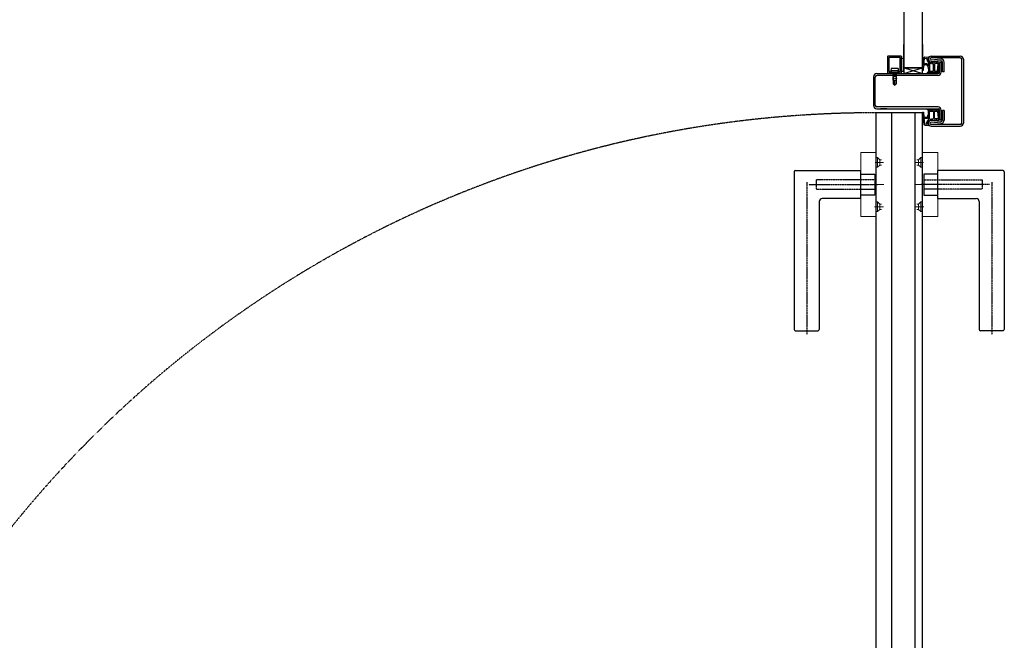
# Model space of a CAD drawing. Header units: millimetres. Extents: x -4577 to 1032787, y -66234 to 201209.
# Tile 46 of 256: x 16649 to 17492, y -31773 to -31242. Entities that reach past the tile are written whole.
import ezdxf

# ---------------------------------------------------------------- set-up
doc = ezdxf.new("R2010")
doc.units = ezdxf.units.MM
for name, pattern in [('510_5_2OG_ELT_1004$0$11-07-22_DS_2OG$0$AUSGEZOGEN', [0]), ('510_5_2OG_ELT_1004$0$11-07-22_DS_2OG$0$STRICHLINIE_S4', [0.095, 0.06, -0.035]), ('510_5_2OG_ELT_1004$0$11-07-22_DS_2OG$0$VERDECKT2_S2', [0.17, 0.1, -0.07])]:
    doc.linetypes.add(name, pattern=pattern)
for name, color, linetype in [('510_5_2OG_ELT_1004$0$11-07-22_DS_2OG$0$2DKont', 8, '510_5_2OG_ELT_1004$0$11-07-22_DS_2OG$0$AUSGEZOGEN'), ('510_5_2OG_ELT_1004$0$11-07-22_DS_2OG$0$2DSchraff', 8, '510_5_2OG_ELT_1004$0$11-07-22_DS_2OG$0$AUSGEZOGEN'), ('510_5_2OG_ELT_1004$0$11-07-22_DS_2OG$0$Mieterausbau', 8, '510_5_2OG_ELT_1004$0$11-07-22_DS_2OG$0$AUSGEZOGEN')]:
    doc.layers.add(name, color=color, linetype=linetype)

# ---------------------------------------------------------------- blocks, each defined once
blk = doc.blocks.new('510_5_2OG_ELT_1004$0$11-07-22_DS_2OG$0$G01_Schr', base_point=(-0.006, -0.01))
at = {"layer": '510_5_2OG_ELT_1004$0$11-07-22_DS_2OG$0$2DSchraff'}
h = blk.add_hatch(color=7, dxfattribs=at)
h.dxf.hatch_style = 2
h.paths.add_polyline_path([(-0.006, 0.0003), (-0.006, 0.00029), (-0.006, 0.00027), (-0.006, 0.00026), (-0.006, 0.00025), (-0.00599, 0.00024), (-0.00599, 0.00022), (-0.00599, 0.00021), (-0.00598, 0.0002), (-0.00598, 0.00019), (-0.00597, 0.00017), (-0.00597, 0.00016), (-0.00596, 0.00015), (-0.00595, 0.00014), (-0.00595, 0.00013), (-0.00594, 0.00012), (-0.00593, 0.00011), (-0.00592, 0.0001), (-0.00591, 0.00009), (-0.0059, 0.00008), (-0.00589, 0.00007), (-0.00588, 0.00006), (-0.00587, 0.00005), (-0.00586, 0.00005), (-0.00585, 0.00004), (-0.00584, 0.00003), (-0.00583, 0.00003), (-0.00581, 0.00002), (-0.0058, 0.00002), (-0.00579, 0.00001), (-0.00578, 0.00001), (-0.00576, 0.00001), (-0.00575, 0), (-0.00574, 0), (-0.00573, 0), (-0.00571, 0), (-0.0057, 0), (-0.0051, 0), (-0.00509, 0), (-0.00507, 0), (-0.00506, 0), (-0.00505, 0), (-0.00504, 0.00001), (-0.00502, 0.00001), (-0.00501, 0.00001), (-0.005, 0.00002), (-0.00499, 0.00002), (-0.00497, 0.00003), (-0.00496, 0.00003), (-0.00495, 0.00004), (-0.00494, 0.00005), (-0.00493, 0.00005), (-0.00492, 0.00006), (-0.00491, 0.00007), (-0.0049, 0.00008), (-0.00489, 0.00009), (-0.00488, 0.0001), (-0.00487, 0.00011), (-0.00486, 0.00012), (-0.00485, 0.00013), (-0.00485, 0.00014), (-0.00484, 0.00015), (-0.00483, 0.00016), (-0.00483, 0.00017), (-0.00482, 0.00019), (-0.00482, 0.0002), (-0.00481, 0.00021), (-0.00481, 0.00022), (-0.00481, 0.00024), (-0.0048, 0.00025), (-0.0048, 0.00026), (-0.0048, 0.00027), (-0.0048, 0.00029), (-0.0048, 0.0003), (-0.0048, 0.00043), (-0.0048, 0.00044), (-0.0048, 0.00045), (-0.0048, 0.00046), (-0.0048, 0.00047), (-0.00479, 0.00049), (-0.00479, 0.0005), (-0.00479, 0.00051), (-0.00478, 0.00052), (-0.00478, 0.00053), (-0.00477, 0.00055), (-0.00477, 0.00056), (-0.00476, 0.00057), (-0.00476, 0.00058), (-0.00475, 0.00059), (-0.00474, 0.0006), (-0.00474, 0.00061), (-0.00473, 0.00062), (-0.00472, 0.00063), (-0.00471, 0.00064), (-0.0047, 0.00065), (-0.00469, 0.00065), (-0.00468, 0.00066), (-0.00468, 0.00067), (-0.00466, 0.00068), (-0.00465, 0.00068), (-0.00464, 0.00069), (-0.00463, 0.00069), (-0.00462, 0.0007), (-0.00461, 0.0007), (-0.0046, 0.00071), (-0.00459, 0.00071), (-0.00457, 0.00072), (-0.00456, 0.00072), (-0.00455, 0.00072), (-0.00454, 0.00072), (-0.00453, 0.00072), (-0.00379, 0.00079), (-0.00378, 0.00079), (-0.00377, 0.00079), (-0.00377, 0.00079), (-0.00376, 0.00079), (-0.00375, 0.00079), (-0.00374, 0.0008), (-0.00374, 0.0008), (-0.00373, 0.0008), (-0.00372, 0.0008), (-0.00371, 0.00081), (-0.00371, 0.00081), (-0.0037, 0.00081), (-0.00369, 0.00081), (-0.00368, 0.00082), (-0.00368, 0.00082), (-0.00367, 0.00083), (-0.00366, 0.00083), (-0.00366, 0.00083), (-0.00365, 0.00084), (-0.00364, 0.00084), (-0.00364, 0.00085), (-0.00363, 0.00085), (-0.00362, 0.00086), (-0.00362, 0.00086), (-0.00361, 0.00087), (-0.00361, 0.00087), (-0.0036, 0.00088), (-0.00359, 0.00089), (-0.00359, 0.00089), (-0.00358, 0.0009), (-0.00358, 0.0009), (-0.00357, 0.00091), (-0.00357, 0.00092), (-0.00357, 0.00092), (-0.00356, 0.00093), (-0.00356, 0.00094), (-0.00302, 0.00186), (-0.00301, 0.0019), (-0.00301, 0.00195), (-0.003, 0.00199), (-0.00301, 0.00204), (-0.00301, 0.00208), (-0.00302, 0.00213), (-0.00303, 0.00217), (-0.00305, 0.00221), (-0.00307, 0.00225), (-0.0031, 0.00229), (-0.00312, 0.00233), (-0.00315, 0.00236), (-0.00319, 0.00239), (-0.00322, 0.00242), (-0.00326, 0.00244), (-0.0033, 0.00246), (-0.00335, 0.00248), (-0.00339, 0.00249), (-0.00343, 0.0025), (-0.00348, 0.0025), (-0.00352, 0.0025), (-0.00357, 0.0025), (-0.00361, 0.00249), (-0.00366, 0.00248), (-0.0037, 0.00246), (-0.00374, 0.00244), (-0.00378, 0.00242), (-0.00382, 0.00239), (-0.00385, 0.00236), (-0.00388, 0.00233), (-0.00391, 0.00229), (-0.00393, 0.00225), (-0.00395, 0.00221), (-0.00397, 0.00217), (-0.00398, 0.00213), (-0.00399, 0.00208), (-0.004, 0.00205), (-0.00401, 0.00202), (-0.00402, 0.00199), (-0.00404, 0.00196), (-0.00405, 0.00193), (-0.00407, 0.0019), (-0.00409, 0.00187), (-0.00412, 0.00185), (-0.00414, 0.00183), (-0.00417, 0.00181), (-0.0042, 0.00179), (-0.00423, 0.00178), (-0.00426, 0.00176), (-0.00429, 0.00175), (-0.00433, 0.00175), (-0.00436, 0.00174), (-0.00439, 0.00174), (-0.00443, 0.00174), (-0.00446, 0.00175), (-0.00449, 0.00175), (-0.00452, 0.00176), (-0.00456, 0.00177), (-0.00459, 0.00179), (-0.00462, 0.00181), (-0.00464, 0.00183), (-0.00467, 0.00185), (-0.00469, 0.00187), (-0.00471, 0.0019), (-0.00473, 0.00192), (-0.00475, 0.00195), (-0.00477, 0.00198), (-0.00478, 0.00201), (-0.00479, 0.00205), (-0.00479, 0.00208), (-0.0048, 0.00211), (-0.0048, 0.00215), (-0.0048, 0.0135), (-0.0048, 0.01351), (-0.0048, 0.01353), (-0.0048, 0.01354), (-0.0048, 0.01355), (-0.00479, 0.01356), (-0.00479, 0.01358), (-0.00479, 0.01359), (-0.00478, 0.0136), (-0.00478, 0.01361), (-0.00477, 0.01363), (-0.00477, 0.01364), (-0.00476, 0.01365), (-0.00475, 0.01366), (-0.00475, 0.01367), (-0.00474, 0.01368), (-0.00473, 0.01369), (-0.00472, 0.0137), (-0.00471, 0.01371), (-0.0047, 0.01372), (-0.00469, 0.01373), (-0.00468, 0.01374), (-0.00467, 0.01375), (-0.00466, 0.01375), (-0.00465, 0.01376), (-0.00464, 0.01377), (-0.00463, 0.01377), (-0.00461, 0.01378), (-0.0046, 0.01378), (-0.00459, 0.01379), (-0.00458, 0.01379), (-0.00456, 0.01379), (-0.00455, 0.0138), (-0.00454, 0.0138), (-0.00453, 0.0138), (-0.00451, 0.0138), (-0.0045, 0.0138), (0.0045, 0.0138), (0.00451, 0.0138), (0.00453, 0.0138), (0.00454, 0.0138), (0.00455, 0.0138), (0.00456, 0.01379), (0.00458, 0.01379), (0.00459, 0.01379), (0.0046, 0.01378), (0.00461, 0.01378), (0.00463, 0.01377), (0.00464, 0.01377), (0.00465, 0.01376), (0.00466, 0.01375), (0.00467, 0.01375), (0.00468, 0.01374), (0.00469, 0.01373), (0.0047, 0.01372), (0.00471, 0.01371), (0.00472, 0.0137), (0.00473, 0.01369), (0.00474, 0.01368), (0.00475, 0.01367), (0.00475, 0.01366), (0.00476, 0.01365), (0.00477, 0.01364), (0.00477, 0.01363), (0.00478, 0.01361), (0.00478, 0.0136), (0.00479, 0.01359), (0.00479, 0.01358), (0.00479, 0.01356), (0.0048, 0.01355), (0.0048, 0.01354), (0.0048, 0.01353), (0.0048, 0.01351), (0.0048, 0.0135), (0.0048, 0.00215), (0.0048, 0.00211), (0.00479, 0.00208), (0.00479, 0.00205), (0.00478, 0.00201), (0.00477, 0.00198), (0.00475, 0.00195), (0.00473, 0.00192), (0.00471, 0.0019), (0.00469, 0.00187), (0.00467, 0.00185), (0.00464, 0.00183), (0.00462, 0.00181), (0.00459, 0.00179), (0.00456, 0.00177), (0.00453, 0.00176), (0.00449, 0.00175), (0.00446, 0.00175), (0.00443, 0.00174), (0.00439, 0.00174), (0.00436, 0.00174), (0.00433, 0.00175), (0.00429, 0.00175), (0.00426, 0.00176), (0.00423, 0.00178), (0.0042, 0.00179), (0.00417, 0.00181), (0.00414, 0.00183), (0.00412, 0.00185), (0.00409, 0.00187), (0.00407, 0.0019), (0.00405, 0.00193), (0.00404, 0.00195), (0.00402, 0.00198), (0.00401, 0.00202), (0.004, 0.00205), (0.00399, 0.00208), (0.00398, 0.00213), (0.00397, 0.00217), (0.00395, 0.00221), (0.00393, 0.00225), (0.0039, 0.00229), (0.00388, 0.00232), (0.00385, 0.00236), (0.00381, 0.00239), (0.00377, 0.00241), (0.00374, 0.00244), (0.00369, 0.00246), (0.00365, 0.00247), (0.00361, 0.00249), (0.00356, 0.00249), (0.00352, 0.0025), (0.00347, 0.0025), (0.00343, 0.0025), (0.00338, 0.00249), (0.00334, 0.00248), (0.0033, 0.00246), (0.00325, 0.00244), (0.00322, 0.00242), (0.00318, 0.00239), (0.00314, 0.00236), (0.00311, 0.00233), (0.00308, 0.00229), (0.00306, 0.00226), (0.00304, 0.00222), (0.00302, 0.00217), (0.003, 0.00213), (0.00299, 0.00209), (0.00299, 0.00204), (0.00298, 0.002), (0.00298, 0.00195), (0.00299, 0.00191), (0.003, 0.00186), (0.00353, 0.00094), (0.00354, 0.00093), (0.00354, 0.00093), (0.00355, 0.00092), (0.00355, 0.00091), (0.00355, 0.00091), (0.00356, 0.0009), (0.00356, 0.00089), (0.00357, 0.00089), (0.00358, 0.00088), (0.00358, 0.00088), (0.00359, 0.00087), (0.00359, 0.00087), (0.0036, 0.00086), (0.0036, 0.00085), (0.00361, 0.00085), (0.00362, 0.00085), (0.00362, 0.00084), (0.00363, 0.00084), (0.00364, 0.00083), (0.00364, 0.00083), (0.00365, 0.00082), (0.00366, 0.00082), (0.00367, 0.00082), (0.00367, 0.00081), (0.00368, 0.00081), (0.00369, 0.00081), (0.0037, 0.00081), (0.0037, 0.0008), (0.00371, 0.0008), (0.00372, 0.0008), (0.00373, 0.0008), (0.00373, 0.00079), (0.00374, 0.00079), (0.00375, 0.00079), (0.00376, 0.00079), (0.00377, 0.00079), (0.00453, 0.00072), (0.00454, 0.00072), (0.00455, 0.00072), (0.00456, 0.00072), (0.00457, 0.00072), (0.00459, 0.00071), (0.0046, 0.00071), (0.00461, 0.0007), (0.00462, 0.0007), (0.00463, 0.00069), (0.00464, 0.00069), (0.00465, 0.00068), (0.00466, 0.00068), (0.00468, 0.00067), (0.00468, 0.00066), (0.00469, 0.00065), (0.0047, 0.00065), (0.00471, 0.00064), (0.00472, 0.00063), (0.00473, 0.00062), (0.00474, 0.00061), (0.00474, 0.0006), (0.00475, 0.00059), (0.00476, 0.00058), (0.00476, 0.00057), (0.00477, 0.00056), (0.00477, 0.00055), (0.00478, 0.00053), (0.00478, 0.00052), (0.00479, 0.00051), (0.00479, 0.0005), (0.00479, 0.00049), (0.0048, 0.00047), (0.0048, 0.00046), (0.0048, 0.00045), (0.0048, 0.00044), (0.0048, 0.00043), (0.0048, 0.0003), (0.0048, 0.00029), (0.0048, 0.00027), (0.0048, 0.00026), (0.0048, 0.00025), (0.00481, 0.00024), (0.00481, 0.00022), (0.00481, 0.00021), (0.00482, 0.0002), (0.00482, 0.00019), (0.00483, 0.00017), (0.00483, 0.00016), (0.00484, 0.00015), (0.00485, 0.00014), (0.00485, 0.00013), (0.00486, 0.00012), (0.00487, 0.00011), (0.00488, 0.0001), (0.00489, 0.00009), (0.0049, 0.00008), (0.00491, 0.00007), (0.00492, 0.00006), (0.00493, 0.00005), (0.00494, 0.00005), (0.00495, 0.00004), (0.00496, 0.00003), (0.00497, 0.00003), (0.00499, 0.00002), (0.005, 0.00002), (0.00501, 0.00001), (0.00502, 0.00001), (0.00504, 0.00001), (0.00505, 0), (0.00506, 0), (0.00507, 0), (0.00509, 0), (0.0051, 0), (0.0057, 0), (0.00571, 0), (0.00573, 0), (0.00574, 0), (0.00575, 0), (0.00576, 0.00001), (0.00578, 0.00001), (0.00579, 0.00001), (0.0058, 0.00002), (0.00581, 0.00002), (0.00583, 0.00003), (0.00584, 0.00003), (0.00585, 0.00004), (0.00586, 0.00005), (0.00587, 0.00005), (0.00588, 0.00006), (0.00589, 0.00007), (0.0059, 0.00008), (0.00591, 0.00009), (0.00592, 0.0001), (0.00593, 0.00011), (0.00594, 0.00012), (0.00595, 0.00013), (0.00595, 0.00014), (0.00596, 0.00015), (0.00597, 0.00016), (0.00597, 0.00017), (0.00598, 0.00019), (0.00598, 0.0002), (0.00599, 0.00021), (0.00599, 0.00022), (0.00599, 0.00024), (0.006, 0.00025), (0.006, 0.00026), (0.006, 0.00027), (0.006, 0.00029), (0.006, 0.0003), (0.006, 0.0147), (0.006, 0.01471), (0.006, 0.01473), (0.006, 0.01474), (0.006, 0.01475), (0.00599, 0.01476), (0.00599, 0.01478), (0.00599, 0.01479), (0.00598, 0.0148), (0.00598, 0.01481), (0.00597, 0.01483), (0.00597, 0.01484), (0.00596, 0.01485), (0.00595, 0.01486), (0.00595, 0.01487), (0.00594, 0.01488), (0.00593, 0.01489), (0.00592, 0.0149), (0.00591, 0.01491), (0.0059, 0.01492), (0.00589, 0.01493), (0.00588, 0.01494), (0.00587, 0.01495), (0.00586, 0.01495), (0.00585, 0.01496), (0.00584, 0.01497), (0.00583, 0.01497), (0.00581, 0.01498), (0.0058, 0.01498), (0.00579, 0.01499), (0.00578, 0.01499), (0.00576, 0.01499), (0.00575, 0.015), (0.00574, 0.015), (0.00573, 0.015), (0.00571, 0.015), (0.0057, 0.015), (-0.0057, 0.015), (-0.00571, 0.015), (-0.00573, 0.015), (-0.00574, 0.015), (-0.00575, 0.015), (-0.00576, 0.01499), (-0.00578, 0.01499), (-0.00579, 0.01499), (-0.0058, 0.01498), (-0.00581, 0.01498), (-0.00583, 0.01497), (-0.00584, 0.01497), (-0.00585, 0.01496), (-0.00586, 0.01495), (-0.00587, 0.01495), (-0.00588, 0.01494), (-0.00589, 0.01493), (-0.0059, 0.01492), (-0.00591, 0.01491), (-0.00592, 0.0149), (-0.00593, 0.01489), (-0.00594, 0.01488), (-0.00595, 0.01487), (-0.00595, 0.01486), (-0.00596, 0.01485), (-0.00597, 0.01484), (-0.00597, 0.01483), (-0.00598, 0.01481), (-0.00598, 0.0148), (-0.00599, 0.01479), (-0.00599, 0.01478), (-0.00599, 0.01476), (-0.006, 0.01475), (-0.006, 0.01474), (-0.006, 0.01473), (-0.006, 0.01471), (-0.006, 0.0147)])
at = {"layer": '510_5_2OG_ELT_1004$0$11-07-22_DS_2OG$0$2DKont'}
for p, q in [((-0.006, 0.0003), (-0.006, 0.0147)), ((-0.0057, 0.015), (0.0057, 0.015)), ((-0.0048, 0.00215), (-0.0048, 0.0135)), ((-0.0045, 0.0138), (0.0045, 0.0138)), ((0.0048, 0.0135), (0.0048, 0.00215)), ((0.006, 0.0147), (0.006, 0.0003)), ((-0.0057, 0), (-0.0051, 0)), ((-0.0048, 0.0003), (-0.0048, 0.00043)), ((-0.00379, 0.00079), (-0.00453, 0.00072)), ((-0.00302, 0.00186), (-0.00356, 0.00094)), ((-0.003, 0.0045), (-0.00315, 0.0026)), ((0.00315, 0.0026), (-0.00315, 0.0026)), ((-0.00315, 0.0026), (-0.00275, 0.0013)), ((-0.003, 0.0045), (0.003, 0.0045)), ((0.00275, 0.0013), (-0.00275, 0.0013)), ((-0.00275, 0), (-0.00275, 0.0013)), ((0.00275, 0), (-0.00275, 0)), ((-0.00135, 0), (-0.00135, -0.00865)), ((0.00315, 0.0026), (0.00275, 0.0013)), ((0.00275, 0.0013), (0.00275, 0)), ((0.003, 0.0045), (0.00315, 0.0026)), ((0.003, 0.00186), (0.00353, 0.00094)), ((0.00377, 0.00079), (0.00453, 0.00072)), ((0.0048, 0.00043), (0.0048, 0.0003)), ((0.0051, 0), (0.0057, 0)), ((0.0019, -0.0005), (-0.0019, -0.00125)), ((-0.0019, -0.00125), (-0.0019, -0.00125)), ((-0.0019, -0.00125), (-0.00135, -0.00136)), ((0.0019, -0.002), (-0.0019, -0.00275)), ((-0.0019, -0.00275), (-0.00135, -0.00286)), ((0.0019, -0.0035), (-0.0019, -0.00425)), ((-0.0019, -0.00425), (-0.00135, -0.00436)), ((0.0019, -0.005), (-0.0019, -0.00575)), ((-0.0019, -0.00575), (-0.00135, -0.00586)), ((0, -0.00538), (0, -0.01)), ((0.00135, 0), (0.00135, -0.00865)), ((0.00135, -0.00039), (0.0019, -0.0005)), ((0.00135, -0.00189), (0.0019, -0.002)), ((0.00135, -0.00339), (0.0019, -0.0035)), ((0.00135, -0.00489), (0.0019, -0.005)), ((0, -0.01), (-0.00135, -0.00865)), ((0.00135, -0.00865), (0, -0.00905)), ((0, -0.01), (0.00135, -0.00865))]:
    blk.add_line(p, q, dxfattribs=at)
for centre, radius, start, end in [((-0.0057, 0.0147), 0.0003, 90, 180), ((-0.0045, 0.0135), 0.0003, 90, 180), ((0.0045, 0.0135), 0.0003, 0, 90), ((0.0057, 0.0147), 0.0003, 0, 90), ((-0.0057, 0.0003), 0.0003, 180, 270), ((-0.0051, 0.0003), 0.0003, 270, 360), ((-0.00439, 0.00215), 0.000406, 180, 350.66978), ((-0.0045, 0.00043), 0.0003, 95, 180), ((-0.00382, 0.00109), 0.0003, 275, 330), ((0.00379, 0.00109), 0.0003, 210, 265), ((0.00439, 0.00215), 0.000406, 189.33022, 360), ((0.0045, 0.00043), 0.0003, 0, 85), ((0.0051, 0.0003), 0.0003, 180, 270), ((0.0057, 0.0003), 0.0003, 270, 360)]:
    blk.add_arc(centre, radius, start, end, dxfattribs=at)
blk = doc.blocks.new('510_5_2OG_ELT_1004$0$11-07-22_DS_2OG$0$DichtngKämpfer', base_point=(-0.0095, -0.00178, -0.00443))
for p, q in [((-0.00868, 0.01107), (-0.0093, 0.01107)), ((-0.0093, 0.01067), (-0.00872, 0.01067)), ((-0.00742, 0.01244), (-0.00868, 0.01107)), ((-0.00765, 0.01127), (-0.00706, 0.01211)), ((-0.00705, 0.01127), (-0.00765, 0.01127)), ((-0.00587, 0.01244), (-0.00705, 0.01127)), ((-0.0061, 0.01125), (-0.00551, 0.0121)), ((-0.00529, 0.0113), (-0.0061, 0.01125)), ((-0.00412, 0.01244), (-0.00529, 0.0113)), ((-0.00434, 0.0113), (-0.00376, 0.0121)), ((-0.00078, 0.01148), (-0.00434, 0.0113)), ((-0.00434, 0.01), (-0.00434, 0.00444)), ((-0.00121, 0.01048), (-0.00404, 0.0103)), ((-0.00091, 0.00377), (-0.00091, 0.01018)), ((-0.00015, 0.00836), (-0.00015, 0.01107)), ((0.00124, 0.01249), (0.00124, 0.01249)), ((0.0043, 0.00943), (0.00389, 0.0056)), ((0.00496, 0.00908), (0.00389, -0.00097)), ((-0.0093, 0.00387), (-0.00786, 0.002)), ((-0.00757, 0.00294), (-0.00697, 0.00296)), ((-0.00741, 0.0022), (-0.00757, 0.00294)), ((-0.00697, 0.00296), (-0.00563, 0.00216)), ((-0.00589, 0.00304), (-0.0054, 0.00308)), ((-0.00538, 0.00256), (-0.00589, 0.00304)), ((-0.0054, 0.00308), (-0.00352, 0.00238)), ((-0.00342, 0.00287), (-0.00413, 0.00311)), ((-0.00211, 0.00273), (-0.00413, 0.00311)), ((-0.00126, 0.00348), (-0.00403, 0.00414)), ((-0.00015, 0.00293), (-0.00015, 0.00619)), ((0.00042, 0.00636), (-0.00004, 0.00771)), ((0.00379, 0.0046), (0.00325, -0.00052)), ((0.00306, -0.00155), (0.00001, -0.00178)), ((0.00318, -0.00054), (0.00138, -0.00067))]:
    blk.add_line(p, q)
blk.add_lwpolyline([(-0.00829, 0.00423), (-0.00829, 0.00422), (-0.00829, 0.0042), (-0.00829, 0.00419), (-0.00829, 0.00418), (-0.00829, 0.00416), (-0.00828, 0.00415), (-0.00828, 0.00414), (-0.00828, 0.00412), (-0.00827, 0.00411), (-0.00827, 0.0041), (-0.00826, 0.00409), (-0.00825, 0.00408), (-0.00825, 0.00406), (-0.00824, 0.00405), (-0.00823, 0.00404), (-0.00822, 0.00403), (-0.00821, 0.00402), (-0.00818, 0.00399), (-0.00817, 0.00398), (-0.00816, 0.00398), (-0.00815, 0.00397), (-0.00814, 0.00396), (-0.00813, 0.00396), (-0.00811, 0.00395), (-0.0081, 0.00395), (-0.00809, 0.00394), (-0.00808, 0.00394), (-0.00806, 0.00393), (-0.00805, 0.00393), (-0.00804, 0.00393), (-0.00802, 0.00393), (-0.00801, 0.00393), (-0.008, 0.00392), (-0.00798, 0.00393), (-0.00538, 0.00409), (-0.00537, 0.00409), (-0.00535, 0.00409), (-0.00534, 0.00409), (-0.00533, 0.0041), (-0.00532, 0.0041), (-0.0053, 0.0041), (-0.00529, 0.00411), (-0.00528, 0.00411), (-0.00527, 0.00412), (-0.00526, 0.00412), (-0.00525, 0.00413), (-0.00523, 0.00413), (-0.00522, 0.00414), (-0.00521, 0.00415), (-0.0052, 0.00416), (-0.00515, 0.00421), (-0.00514, 0.00422), (-0.00514, 0.00423), (-0.00513, 0.00424), (-0.00512, 0.00425), (-0.00512, 0.00427), (-0.00511, 0.00428), (-0.00511, 0.00429), (-0.0051, 0.0043), (-0.0051, 0.00431), (-0.0051, 0.00433), (-0.0051, 0.00434), (-0.00509, 0.00435), (-0.00509, 0.00436), (-0.00509, 0.00438), (-0.00509, 0.00439), (-0.00509, 0.01), (-0.00509, 0.01001), (-0.00509, 0.01003), (-0.00509, 0.01004), (-0.0051, 0.01005), (-0.0051, 0.01006), (-0.0051, 0.01008), (-0.00511, 0.01009), (-0.00511, 0.0101), (-0.00511, 0.01011), (-0.00512, 0.01013), (-0.00513, 0.01014), (-0.00513, 0.01015), (-0.00514, 0.01016), (-0.00515, 0.01017), (-0.00515, 0.01018), (-0.00516, 0.01019), (-0.00521, 0.01024), (-0.00522, 0.01025), (-0.00523, 0.01025), (-0.00524, 0.01026), (-0.00525, 0.01027), (-0.00526, 0.01027), (-0.00528, 0.01028), (-0.00529, 0.01028), (-0.0053, 0.01029), (-0.00531, 0.01029), (-0.00533, 0.01029), (-0.00534, 0.0103), (-0.00535, 0.0103), (-0.00537, 0.0103), (-0.00538, 0.0103), (-0.00539, 0.0103), (-0.00748, 0.01027), (-0.00749, 0.01027), (-0.0075, 0.01027), (-0.00752, 0.01027), (-0.00753, 0.01027), (-0.00754, 0.01027), (-0.00755, 0.01027), (-0.00756, 0.01026), (-0.00757, 0.01026), (-0.00759, 0.01026), (-0.0076, 0.01025), (-0.00761, 0.01025), (-0.00762, 0.01024), (-0.00763, 0.01024), (-0.00764, 0.01023), (-0.00774, 0.01012), (-0.00775, 0.01011), (-0.00775, 0.0101), (-0.00776, 0.01009), (-0.00776, 0.01008), (-0.00777, 0.01007), (-0.00777, 0.01005), (-0.00777, 0.01004), (-0.00778, 0.01003), (-0.00778, 0.01002), (-0.0078, 0.00986), (-0.00783, 0.0097), (-0.00785, 0.00954), (-0.00787, 0.00938), (-0.00789, 0.00922), (-0.00792, 0.00906), (-0.00794, 0.0089), (-0.00796, 0.00874), (-0.00798, 0.00858), (-0.008, 0.00842), (-0.00802, 0.00826), (-0.00803, 0.0081), (-0.00805, 0.00794), (-0.00807, 0.00778), (-0.00809, 0.00762), (-0.0081, 0.00746), (-0.00812, 0.0073), (-0.00813, 0.00713), (-0.00815, 0.00697), (-0.00816, 0.00681), (-0.00817, 0.00665), (-0.00818, 0.00649), (-0.0082, 0.00633), (-0.00821, 0.00617), (-0.00822, 0.00601), (-0.00823, 0.00585), (-0.00824, 0.00568), (-0.00824, 0.00552), (-0.00825, 0.00536), (-0.00826, 0.0052), (-0.00827, 0.00504), (-0.00827, 0.00488), (-0.00828, 0.00472), (-0.00828, 0.00455), (-0.00829, 0.00439)], close=True)
for points in [[(-0.00404, 0.0103), (-0.00409, 0.0103), (-0.00414, 0.01028), (-0.00419, 0.01026), (-0.00423, 0.01023), (-0.00427, 0.01019), (-0.0043, 0.01015), (-0.00432, 0.0101), (-0.00434, 0.01005), (-0.00434, 0.01)], [(-0.00376, 0.0121), (-0.00373, 0.01214), (-0.00372, 0.01218), (-0.00371, 0.01222), (-0.00371, 0.01227), (-0.00372, 0.01231), (-0.00374, 0.01236), (-0.00376, 0.01239), (-0.00379, 0.01243), (-0.00383, 0.01245), (-0.00387, 0.01247), (-0.00391, 0.01249), (-0.00395, 0.01249), (-0.004, 0.01249), (-0.00404, 0.01248), (-0.00408, 0.01246), (-0.00412, 0.01244)], [(-0.00091, 0.01018), (-0.00091, 0.01023), (-0.00092, 0.01028), (-0.00095, 0.01033), (-0.00098, 0.01037), (-0.00101, 0.01041), (-0.00106, 0.01044), (-0.0011, 0.01046), (-0.00115, 0.01048), (-0.00121, 0.01048)], [(-0.00078, 0.01148), (-0.00064, 0.01148), (-0.0005, 0.01149), (-0.00037, 0.01151), (-0.00023, 0.01153), (-0.0001, 0.01157), (0.00003, 0.01161), (0.00015, 0.01166), (0.00028, 0.01172), (0.0004, 0.01179), (0.00051, 0.01186), (0.00062, 0.01194), (0.00073, 0.01203), (0.00083, 0.01212), (0.00092, 0.01222), (0.001, 0.01233), (0.00108, 0.01244)], [(-0.00016, 0.01107), (-0.00001, 0.01113), (0.00014, 0.0112), (0.00028, 0.01128), (0.00042, 0.01137), (0.00055, 0.01147), (0.00068, 0.01157), (0.0008, 0.01168), (0.00091, 0.0118), (0.00102, 0.01192), (0.00112, 0.01205), (0.00121, 0.01218), (0.0013, 0.01232)], [(0.00129, 0.01232), (0.0013, 0.01234), (0.00131, 0.01236), (0.00131, 0.01238), (0.00131, 0.0124), (0.0013, 0.01242), (0.00129, 0.01244), (0.00128, 0.01246), (0.00127, 0.01247), (0.00125, 0.01249), (0.00123, 0.01249), (0.00121, 0.0125), (0.00119, 0.0125), (0.00117, 0.0125), (0.00115, 0.01249), (0.00113, 0.01249), (0.00111, 0.01247), (0.00109, 0.01246), (0.00108, 0.01244), (0.00107, 0.01242)], [(0.00496, 0.00908), (0.00498, 0.00913), (0.00499, 0.00918), (0.005, 0.00924), (0.005, 0.00929), (0.00499, 0.00935), (0.00497, 0.0094), (0.00494, 0.00945), (0.00491, 0.0095), (0.00487, 0.00954), (0.00483, 0.00957), (0.00478, 0.0096), (0.00473, 0.00961), (0.00467, 0.00963), (0.00461, 0.00963), (0.00456, 0.00962), (0.0045, 0.00961), (0.00445, 0.00959), (0.00441, 0.00956), (0.00436, 0.00952), (0.00433, 0.00948), (0.0043, 0.00943)], [(-0.00434, 0.00444), (-0.00434, 0.00439), (-0.00432, 0.00434), (-0.0043, 0.00429), (-0.00427, 0.00424), (-0.00423, 0.00421), (-0.00418, 0.00418), (-0.00414, 0.00416), (-0.00408, 0.00414), (-0.00403, 0.00414)], [(-0.00352, 0.00238), (-0.00347, 0.00238), (-0.00343, 0.00239), (-0.00339, 0.00241), (-0.00335, 0.00243), (-0.00331, 0.00247), (-0.00329, 0.0025), (-0.00327, 0.00254), (-0.00325, 0.00258), (-0.00325, 0.00263), (-0.00325, 0.00267), (-0.00326, 0.00272), (-0.00328, 0.00276), (-0.00331, 0.00279), (-0.00334, 0.00283), (-0.00338, 0.00285), (-0.00342, 0.00287)], [(-0.00017, -0.00147), (-0.00009, -0.00134), (-0.00002, -0.00121), (0.00004, -0.00107), (0.00009, -0.00093), (0.00014, -0.00079), (0.00018, -0.00064), (0.00021, -0.00049), (0.00023, -0.00035), (0.00025, -0.0002), (0.00026, -0.00004), (0.00025, 0.00011), (0.00024, 0.00026), (0.00023, 0.00041), (0.0002, 0.00055), (0.00017, 0.0007), (0.00012, 0.00085), (0.00007, 0.00099), (0.00002, 0.00113), (-0.00005, 0.00126), (-0.00012, 0.00139), (-0.0002, 0.00152), (-0.00029, 0.00165), (-0.00038, 0.00176), (-0.00048, 0.00188), (-0.00059, 0.00199), (-0.0007, 0.00209), (-0.00081, 0.00218), (-0.00094, 0.00227), (-0.00106, 0.00235), (-0.00119, 0.00243), (-0.00133, 0.0025), (-0.00147, 0.00256), (-0.00161, 0.00261), (-0.00175, 0.00265), (-0.0019, 0.00269), (-0.00204, 0.00272), (-0.00219, 0.00274)], [(-0.00126, 0.00348), (-0.00121, 0.00347), (-0.00116, 0.00348), (-0.00111, 0.00349), (-0.00106, 0.00351), (-0.00101, 0.00354), (-0.00098, 0.00358), (-0.00095, 0.00362), (-0.00092, 0.00367), (-0.00091, 0.00372), (-0.00091, 0.00377)], [(-0.00015, 0.00836), (-0.00015, 0.00823), (-0.00014, 0.0081), (-0.00011, 0.00797), (-0.00008, 0.00784), (-0.00004, 0.00771)], [(-0.00015, 0.00619), (-0.00014, 0.00605), (-0.00011, 0.00591), (-0.00008, 0.00577), (-0.00004, 0.00564), (0.00001, 0.00551), (0.00007, 0.00538), (0.00014, 0.00525), (0.00021, 0.00513), (0.00029, 0.00501), (0.00037, 0.0049), (0.00047, 0.00479), (0.00056, 0.00469), (0.00067, 0.0046), (0.00078, 0.00451), (0.00089, 0.00442), (0.00101, 0.00435), (0.00114, 0.00428), (0.00127, 0.00422), (0.0014, 0.00417), (0.00153, 0.00412), (0.00167, 0.00408), (0.00181, 0.00406), (0.00195, 0.00404), (0.00209, 0.00402), (0.00223, 0.00402), (0.00237, 0.00402), (0.00251, 0.00404), (0.00265, 0.00406), (0.00279, 0.00409), (0.00293, 0.00412), (0.00306, 0.00417), (0.00319, 0.00422), (0.00332, 0.00428), (0.00344, 0.00435), (0.00356, 0.00443), (0.00368, 0.00451), (0.00379, 0.0046)], [(0.00122, -0.0005), (0.00124, -0.00033), (0.00125, -0.00015), (0.00126, 0.00002), (0.00125, 0.0002), (0.00124, 0.00037), (0.00122, 0.00055), (0.00119, 0.00072), (0.00115, 0.00089), (0.0011, 0.00106), (0.00105, 0.00123), (0.00099, 0.0014), (0.00092, 0.00156), (0.00084, 0.00172), (0.00076, 0.00187), (0.00067, 0.00202), (0.00057, 0.00217), (0.00046, 0.00231), (0.00035, 0.00245), (0.00023, 0.00258), (0.00011, 0.0027), (-0.00002, 0.00282), (-0.00015, 0.00293)], [(0.00042, 0.00636), (0.00046, 0.00624), (0.0005, 0.00611), (0.00055, 0.006), (0.00061, 0.00588), (0.00068, 0.00577), (0.00075, 0.00566), (0.00083, 0.00556), (0.00092, 0.00546), (0.00101, 0.00537), (0.00111, 0.00529), (0.00121, 0.00521), (0.00132, 0.00514), (0.00143, 0.00508), (0.00155, 0.00502), (0.00167, 0.00498), (0.00179, 0.00494), (0.00192, 0.0049), (0.00205, 0.00488), (0.00218, 0.00487), (0.0023, 0.00486), (0.00243, 0.00486), (0.00256, 0.00487), (0.00269, 0.00489), (0.00282, 0.00491), (0.00294, 0.00495), (0.00306, 0.00499), (0.00318, 0.00504), (0.0033, 0.0051), (0.00341, 0.00517), (0.00352, 0.00524), (0.00362, 0.00532), (0.00372, 0.00541), (0.00381, 0.0055), (0.00389, 0.0056)], [(-0.00017, -0.00147), (-0.00019, -0.0015), (-0.0002, -0.00154), (-0.0002, -0.00158), (-0.0002, -0.00161), (-0.00019, -0.00165), (-0.00017, -0.00168), (-0.00015, -0.00171), (-0.00012, -0.00174), (-0.00009, -0.00176), (-0.00006, -0.00177), (-0.00002, -0.00178), (0.00001, -0.00178)], [(0.00122, -0.0005), (0.00122, -0.00053), (0.00122, -0.00056), (0.00123, -0.00058), (0.00125, -0.0006), (0.00126, -0.00063), (0.00128, -0.00064), (0.0013, -0.00066), (0.00133, -0.00067), (0.00136, -0.00067), (0.00138, -0.00067)], [(0.00306, -0.00155), (0.00316, -0.00154), (0.00325, -0.00152), (0.00334, -0.00149), (0.00343, -0.00145), (0.00351, -0.0014), (0.00359, -0.00135), (0.00367, -0.00128), (0.00374, -0.00121), (0.0038, -0.00114), (0.00385, -0.00106), (0.00389, -0.00097)], [(0.00318, -0.00054), (0.0032, -0.00054), (0.00321, -0.00053), (0.00322, -0.00053), (0.00323, -0.00053), (0.00325, -0.00052)]]:
    blk.add_lwpolyline(points)
for centre, radius, start, end in [((-0.0093, 0.01087), 0.0002, 90, 270), ((0.04446, 0.00271), 0.05378, 171.48768, 178.76397), ((-0.00726, 0.01225), 0.000248, 324.95722, 130.45112), ((-0.00571, 0.01224), 0.00025, 324.75503, 129.27123), ((-0.00765, 0.00213), 0.00025, 211.96837, 16.48456)]:
    blk.add_arc(centre, radius, start, end)
blk = doc.blocks.new('510_5_2OG_ELT_1004$0$11-07-22_DS_2OG$0$COMPLEXOBJECT_106')
at = {"layer": '510_5_2OG_ELT_1004$0$11-07-22_DS_2OG$0$Mieterausbau', "color": 7, "linetype": '510_5_2OG_ELT_1004$0$11-07-22_DS_2OG$0$AUSGEZOGEN', "lineweight": 13}
for p, q in [((15.47324, 35.48094), (15.47324, 35.53574)), ((15.47324, 35.53574), (15.48624, 35.53574)), ((15.48624, 35.48094), (15.48624, 35.53574)), ((15.4929, 35.52734), (15.48551, 35.52734)), ((15.48773, 35.5315), (15.48624, 35.5315)), ((15.48773, 35.5232), (15.48773, 35.5315)), ((15.48964, 35.52959), (15.48773, 35.5315)), ((15.49104, 35.52959), (15.48964, 35.52959)), ((15.48964, 35.52509), (15.48964, 35.52959)), ((15.48773, 35.5232), (15.48624, 35.5232)), ((15.48964, 35.52509), (15.48773, 35.5232)), ((15.49104, 35.52509), (15.48964, 35.52509)), ((15.49306, 35.50834), (15.48149, 35.50834)), ((15.48773, 35.4935), (15.48624, 35.4935)), ((15.48773, 35.4852), (15.48773, 35.4935)), ((15.48964, 35.49159), (15.48773, 35.4935)), ((15.4929, 35.48934), (15.48503, 35.48934)), ((15.48773, 35.4852), (15.48624, 35.4852)), ((15.48964, 35.48709), (15.48773, 35.4852)), ((15.49104, 35.49159), (15.48964, 35.49159)), ((15.48964, 35.48709), (15.48964, 35.49159)), ((15.49104, 35.48709), (15.48964, 35.48709)), ((15.48624, 35.48094), (15.47324, 35.48094))]:
    blk.add_line(p, q, dxfattribs=at)
blk = doc.blocks.new('510_5_2OG_ELT_1004$0$11-07-22_DS_2OG$0$COMPLEXOBJECT_107')
at = {"layer": '510_5_2OG_ELT_1004$0$11-07-22_DS_2OG$0$Mieterausbau', "color": 7, "linetype": '510_5_2OG_ELT_1004$0$11-07-22_DS_2OG$0$AUSGEZOGEN', "lineweight": 13}
for p, q in [((15.52624, 35.48094), (15.52624, 35.53574)), ((15.53924, 35.53574), (15.52624, 35.53574)), ((15.53924, 35.48094), (15.53924, 35.53574)), ((15.51957, 35.52734), (15.52696, 35.52734)), ((15.52144, 35.52959), (15.52284, 35.52959)), ((15.52284, 35.52959), (15.52474, 35.5315)), ((15.52284, 35.52509), (15.52284, 35.52959)), ((15.52474, 35.5232), (15.52474, 35.5315)), ((15.52474, 35.5315), (15.52624, 35.5315)), ((15.52144, 35.52509), (15.52284, 35.52509)), ((15.52284, 35.52509), (15.52474, 35.5232)), ((15.52474, 35.5232), (15.52624, 35.5232)), ((15.51941, 35.50834), (15.53098, 35.50834)), ((15.52284, 35.49159), (15.52474, 35.4935)), ((15.52474, 35.4852), (15.52474, 35.4935)), ((15.52474, 35.4935), (15.52624, 35.4935)), ((15.51957, 35.48934), (15.52744, 35.48934)), ((15.52144, 35.49159), (15.52284, 35.49159)), ((15.52144, 35.48709), (15.52284, 35.48709)), ((15.52284, 35.48709), (15.52284, 35.49159)), ((15.52284, 35.48709), (15.52474, 35.4852)), ((15.52474, 35.4852), (15.52624, 35.4852)), ((15.52624, 35.48094), (15.53924, 35.48094))]:
    blk.add_line(p, q, dxfattribs=at)
blk = doc.blocks.new('510_5_2OG_ELT_1004')
at = {"layer": '510_5_2OG_ELT_1004$0$11-07-22_DS_2OG$0$Mieterausbau', "linetype": 'Continuous'}
h = blk.add_hatch(dxfattribs=at)
h.set_pattern_fill('SCHRAFFUR_1', color=256, scale=1000, style=0, pattern_type=2)
h.set_pattern_definition([(90, (1895.797, -66891.69), (-40, 5e-15), []), (90, (1875.797, -66891.69), (-40, 5e-15), [])])
h.paths.add_polyline_path([(17422.03, -31321.85), (17382.03, -31321.85), (17382.03, -32271.85), (17422.03, -32271.85)], flags=0)
at = {"layer": '510_5_2OG_ELT_1004$0$11-07-22_DS_2OG$0$Mieterausbau', "linetype": '510_5_2OG_ELT_1004$0$11-07-22_DS_2OG$0$AUSGEZOGEN'}
for p, q in [((17406.08, -30763.35), (17406.08, -31283.35)), ((17422.02, -31283.35), (17422.03, -30763.35)), ((17406.08, -31283.35), (17406.08, -31263.35)), ((17422.02, -31263.35), (17422.03, -31283.35)), ((17429.53, -31273.35), (17454.28, -31273.35)), ((17454.28, -31274.85), (17429.53, -31274.85)), ((17406.08, -31283.35), (17422.03, -31283.35)), ((17406.08, -31288.35), (17422.03, -31283.35)), ((17406.2, -31283.35), (17422.03, -31288.35)), ((17414.03, -31283.35), (17422.03, -31283.35)), ((17437.78, -31275.85), (17429.53, -31276.85)), ((17437.78, -31277.35), (17429.53, -31278.35)), ((17438.03, -31278.85), (17436.53, -31278.85)), ((17438.03, -31278.85), (17436.53, -31278.85)), ((17436.53, -31287.1), (17436.53, -31278.85)), ((17436.53, -31287.1), (17436.53, -31278.85)), ((17438.03, -31287.1), (17438.03, -31278.85)), ((17438.03, -31287.1), (17438.03, -31278.85)), ((17439.03, -31286.85), (17439.03, -31278.6)), ((17440.53, -31286.85), (17440.53, -31278.6)), ((17455.53, -31330.6), (17455.53, -31276.1)), ((17457.03, -31276.1), (17457.03, -31330.6)), ((17380.03, -31291.1), (17380.03, -31315.6)), ((17381.53, -31315.6), (17381.53, -31291.1)), ((17382.78, -31288.35), (17435.28, -31288.35)), ((17382.78, -31288.35), (17435.28, -31288.35)), ((17435.28, -31289.85), (17382.78, -31289.85)), ((17435.28, -31289.85), (17382.78, -31289.85)), ((17383.08, -31288.35), (17383.68, -31288.35)), ((17383.08, -31288.35), (17383.68, -31288.35)), ((17440.53, -31286.85), (17439.03, -31286.85)), ((17435.28, -31316.85), (17382.78, -31316.85)), ((17382.78, -31318.35), (17435.28, -31318.35)), ((17383.08, -31318.35), (17383.68, -31318.35)), ((17383.08, -31318.35), (17383.68, -31318.35)), ((17391.53, -31318.35), (17386.03, -31318.35)), ((17391.53, -31318.35), (17386.03, -31318.35)), ((17393.88, -31318.35), (17394.48, -31318.35)), ((17393.88, -31318.35), (17394.48, -31318.35)), ((17436.53, -31319.6), (17436.53, -31327.85)), ((17438.03, -31319.6), (17438.03, -31327.85)), ((17440.53, -31319.85), (17439.03, -31319.85)), ((17439.03, -31319.85), (17439.03, -31328.1)), ((17440.53, -31319.85), (17440.53, -31328.1)), ((17437.78, -31329.35), (17429.53, -31328.35)), ((17437.78, -31330.85), (17429.53, -31329.85)), ((17454.28, -31331.85), (17429.53, -31331.85)), ((17429.53, -31333.35), (17454.28, -31333.35)), ((17438.03, -31327.85), (17436.53, -31327.85)), ((17312.03, -31372.35), (17312.03, -31507.35)), ((17313.03, -31371.35), (17369.03, -31371.35)), ((17369.03, -31395.35), (17369.03, -31371.35)), ((17369.03, -31374.43), (17381.03, -31374.43)), ((17381.03, -31374.43), (17381.03, -31392.28)), ((17423.03, -31374.43), (17423.03, -31392.28)), ((17435.03, -31374.43), (17423.03, -31374.43)), ((17491.03, -31371.35), (17435.03, -31371.35)), ((17435.03, -31395.35), (17435.03, -31371.35)), ((17492.03, -31372.35), (17492.03, -31507.35)), ((17381.03, -31392.28), (17369.03, -31392.28)), ((17423.03, -31392.28), (17435.03, -31392.28)), ((17333.53, -31397.85), (17333.53, -31507.35)), ((17369.03, -31395.35), (17336.03, -31395.35)), ((17435.03, -31395.35), (17468.03, -31395.35)), ((17470.53, -31397.85), (17470.53, -31507.35)), ((17313.03, -31508.35), (17332.53, -31508.35)), ((17491.03, -31508.35), (17471.53, -31508.35))]:
    blk.add_line(p, q, dxfattribs=at)
at = {"layer": '510_5_2OG_ELT_1004$0$11-07-22_DS_2OG$0$Mieterausbau', "linetype": '510_5_2OG_ELT_1004$0$11-07-22_DS_2OG$0$VERDECKT2_S2'}
for p, q in [((17322.78, -31381.38), (17322.78, -31511.66)), ((17324.64, -31383.35), (17383.54, -31383.35)), ((17381.03, -31379.35), (17331.03, -31379.35)), ((17331.03, -31379.35), (17331.03, -31387.35)), ((17479.43, -31383.35), (17420.53, -31383.35)), ((17423.03, -31379.35), (17473.03, -31379.35)), ((17473.03, -31379.35), (17473.03, -31387.35)), ((17481.28, -31381.38), (17481.28, -31511.66)), ((17331.03, -31387.35), (17381.03, -31387.35)), ((17473.03, -31387.35), (17423.03, -31387.35))]:
    blk.add_line(p, q, dxfattribs=at)
at = {"layer": '510_5_2OG_ELT_1004$0$11-07-22_DS_2OG$0$Mieterausbau', "linetype": '510_5_2OG_ELT_1004$0$11-07-22_DS_2OG$0$AUSGEZOGEN'}
for points in [[(17404.08, -31286.35), (17406.08, -31286.35), (17406.08, -31275.35), (17404.08, -31275.35), (17404.08, -31286.35)], [(17406.08, -31288.35), (17422.03, -31288.35), (17422.03, -31283.35), (17406.08, -31283.35), (17406.08, -31288.35)], [(17436.53, -31278.85), (17436.53, -31278.85)], [(17436.53, -31327.85), (17436.53, -31327.85)]]:
    blk.add_lwpolyline(points, close=True, dxfattribs=at)
blk.add_lwpolyline([(17422.03, -32271.85), (17422.03, -31321.85), (17382.03, -31321.85), (17382.03, -32271.85)], dxfattribs=at)
for centre, radius, start, end in [((17429.53, -31275.85), 2.5, 90, 270), ((17429.53, -31275.85), 1, 90, 270), ((17454.28, -31276.1), 2.75, 0, 90), ((17454.28, -31276.1), 1.25, 0, 90), ((17437.78, -31278.6), 2.75, 0, 90), ((17437.78, -31278.6), 1.25, 0, 90), ((17382.78, -31291.1), 2.75, 90, 180), ((17382.78, -31291.1), 2.75, 90, 180), ((17382.78, -31291.1), 2.75, 90, 180), ((17382.78, -31291.1), 2.75, 90, 180), ((17382.78, -31291.1), 1.25, 90, 180), ((17382.78, -31291.1), 1.25, 90, 180), ((17382.78, -31291.1), 1.25, 90, 180), ((17382.78, -31291.1), 1.25, 90, 180), ((17435.28, -31287.1), 1.25, 270, 0), ((17435.28, -31287.1), 1.25, 270, 0), ((17435.28, -31287.1), 2.75, 270, 0), ((17435.28, -31287.1), 2.75, 270, 0), ((17382.78, -31315.6), 2.75, 180, 270), ((17382.78, -31315.6), 1.25, 180, 270), ((17435.28, -31319.6), 2.75, 0, 90), ((17435.28, -31319.6), 1.25, 0, 90), ((17429.53, -31330.85), 2.5, 90, 270), ((17429.53, -31330.85), 1, 90, 270), ((17437.78, -31328.1), 2.75, 270, 0), ((17437.78, -31328.1), 1.25, 270, 0), ((17454.28, -31330.6), 2.75, 270, 0), ((17454.28, -31330.6), 1.25, 270, 0), ((17313.03, -31372.35), 1, 90, 180), ((17491.03, -31372.35), 1, 0, 90), ((17336.03, -31397.85), 2.5, 90, 180), ((17468.03, -31397.85), 2.5, 0, 90), ((17313.03, -31507.35), 1, 180, 270), ((17332.53, -31507.35), 1, 270, 0), ((17471.53, -31507.35), 1, 180, 270), ((17491.03, -31507.35), 1, 270, 0)]:
    blk.add_arc(centre, radius, start, end, dxfattribs=at)
at = {"layer": '510_5_2OG_ELT_1004$0$11-07-22_DS_2OG$0$Mieterausbau', "linetype": '510_5_2OG_ELT_1004$0$11-07-22_DS_2OG$0$STRICHLINIE_S4'}
blk.add_arc((17382.03, -32271.85), 949.99, 90, 180, dxfattribs=at)
at = {"layer": '510_5_2OG_ELT_1004$0$11-07-22_DS_2OG$0$Mieterausbau', "linetype": '510_5_2OG_ELT_1004$0$11-07-22_DS_2OG$0$AUSGEZOGEN', "xscale": 1000, "zscale": 1000, "rotation": 180}
for name, p, yscale in [('510_5_2OG_ELT_1004$0$11-07-22_DS_2OG$0$G01_Schr', (17404.08, -31298.35), -1000), ('510_5_2OG_ELT_1004$0$11-07-22_DS_2OG$0$DichtngKämpfer', (17436.53, -31274.08), 1000), ('510_5_2OG_ELT_1004$0$11-07-22_DS_2OG$0$DichtngKämpfer', (17436.53, -31332.63), -1000)]:
    blk.add_blockref(name, p, dxfattribs=dict(at, yscale=yscale))
at = {"layer": '510_5_2OG_ELT_1004$0$11-07-22_DS_2OG$0$Mieterausbau', "linetype": '510_5_2OG_ELT_1004$0$11-07-22_DS_2OG$0$AUSGEZOGEN', "xscale": 1000, "yscale": 1000, "zscale": 1000}
for name in ['510_5_2OG_ELT_1004$0$11-07-22_DS_2OG$0$COMPLEXOBJECT_106', '510_5_2OG_ELT_1004$0$11-07-22_DS_2OG$0$COMPLEXOBJECT_107']:
    blk.add_blockref(name, (1895.8, -66891.69), dxfattribs=at)

msp = doc.modelspace()

# ---------------------------------------------------------------- block references
msp.add_blockref('510_5_2OG_ELT_1004', (0, -0.05))

doc.saveas('drawing.dxf')
